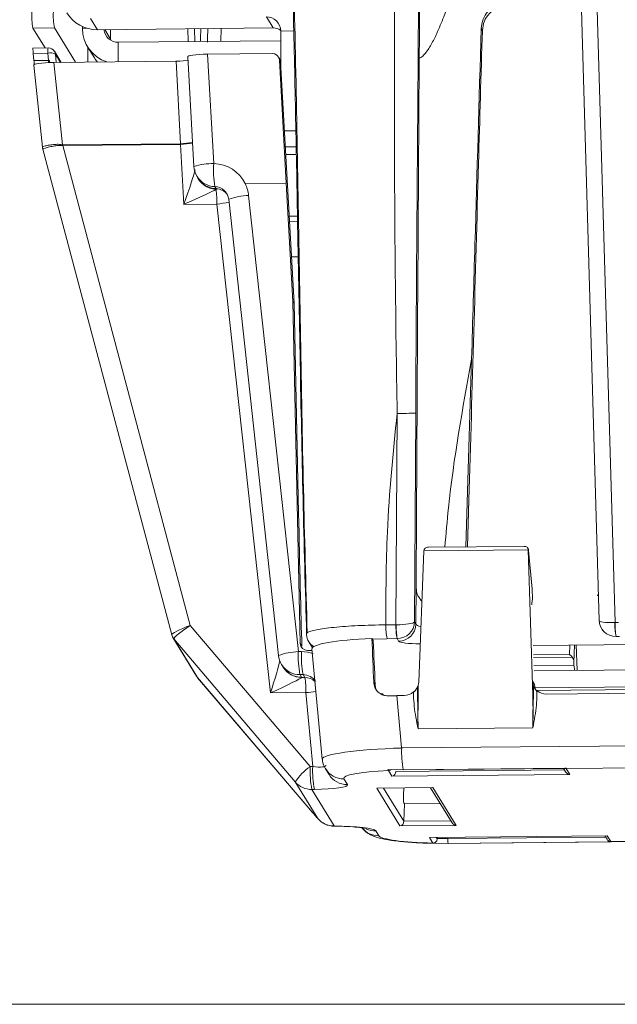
# Model space of a CAD drawing. Header units: millimetres. Extents: x 0 to 1118, y 0 to 864.
# Tile 87 of 256: x 485 to 495, y 274 to 291. Entities that reach past the tile are written whole.
import ezdxf

# ---------------------------------------------------------------- set-up
doc = ezdxf.new("R2010")
doc.units = ezdxf.units.MM
doc.styles.add('SLDTEXTSTYLE3', font='TXT', dxfattribs={"width": 0.605})
doc.dimstyles.new('SLDDIMSTYLE0', dxfattribs={"dimtxt": 3.175, "dimasz": 3.302, "dimexe": 0, "dimexo": 0.0625, "dimgap": 0.79375, "dimtad": 0, "dimtih": 1, "dimtoh": 1, "dimdec": 1, "dimlfac": 4, "dimrnd": 1e-09, "dimzin": 12, "dimdsep": 46, "dimtxsty": 'SLDTEXTSTYLE3', "dimsah": 1, "dimcen": 0.09, "dimadec": 0, "dimazin": 3, "dimtfac": 1, "dimtofl": 0, "dimtmove": 0, "dimatfit": 3, "dimfxl": 1, "dimfrac": 2, "dimtolj": 1, "dimtzin": 12, "dimarcsym": 0})

# ---------------------------------------------------------------- blocks, each defined once
blk = doc.blocks.new('_D_12')
at = {"color": 7, "linetype": 'Continuous', "lineweight": 0}
for p, q in [((520.817, 345.837), (559.739, 345.837)), ((558.139, 345.837), (558.139, 312.211)), ((558.139, 273.712), (558.139, 307.339)), ((443.176, 273.712), (559.739, 273.712))]:
    blk.add_line(p, q, dxfattribs=at)
for points in [[(558.139, 345.837), (557.631, 342.535), (558.647, 342.535)], [(558.139, 273.712), (558.647, 277.014), (557.631, 277.014)]]:
    blk.add_solid(points, dxfattribs=at)
at = {"color": 7, "linetype": 'Continuous', "lineweight": 0, "insert": (552.682, 311.431), "char_height": 3.175, "attachment_point": 1, "style": 'SLDTEXTSTYLE3'}
blk.add_mtext('288.5', dxfattribs=at)
blk = doc.blocks.new('_D_13')
at = {"color": 7, "linetype": 'Continuous', "lineweight": 0}
for p, q in [((441.576, 275.312), (441.576, 357.886)), ((519.351, 346.187), (519.351, 357.886)), ((441.576, 356.286), (475.007, 356.286)), ((519.351, 356.286), (485.921, 356.286))]:
    blk.add_line(p, q, dxfattribs=at)
for points in [[(441.576, 356.286), (444.878, 355.778), (444.878, 356.794)], [(519.351, 356.286), (516.049, 356.794), (516.049, 355.778)]]:
    blk.add_solid(points, dxfattribs=at)
at = {"color": 7, "linetype": 'Continuous', "lineweight": 0, "insert": (475.007, 357.942), "char_height": 3.175, "attachment_point": 1, "style": 'SLDTEXTSTYLE3'}
blk.add_mtext('311.1', dxfattribs=at)

msp = doc.modelspace()

# ---------------------------------------------------------------- linework, layer by layer
at = {"color": 7, "linetype": 'Continuous', "lineweight": 15}
for p, q in [((494.552, 292.489), (494.902, 280.388)), ((485.064, 290.685), (485.274, 290.341)), ((485.437, 290.688), (485.803, 290.092)), ((485.923, 290.681), (485.923, 290.713)), ((486.184, 290.658), (489.237, 290.688)), ((486.414, 290.492), (486.414, 290.66)), ((487.757, 290.673), (487.762, 290.451)), ((489.369, 290.04), (489.369, 290.634)), ((485.329, 290.341), (485.066, 290.339)), ((486.013, 290.36), (486.131, 290.168)), ((486.013, 290.36), (486.131, 290.168)), ((486.015, 290.094), (486.015, 290.356)), ((486.414, 290.492), (486.415, 290.475)), ((489.369, 290.466), (486.546, 290.439)), ((485.069, 290.246), (485.081, 290.121)), ((485.555, 290.089), (485.437, 290.282)), ((487.754, 290.186), (487.861, 288.281)), ((489.221, 290.245), (488.099, 290.234)), ((489.348, 290.154), (489.328, 290.186)), ((485.077, 290.04), (485.229, 288.617)), ((487.55, 290.109), (485.424, 290.088)), ((489.467, 287.988), (489.346, 290.128)), ((489.487, 287.949), (489.366, 290.095)), ((489.369, 290.094), (489.366, 290.094)), ((485.236, 288.58), (487.475, 280.139)), ((489.455, 288.509), (489.467, 288.49)), ((489.47, 288.488), (489.467, 288.49)), ((489.47, 288.488), (489.641, 288.489)), ((489.47, 288.488), (489.641, 288.489)), ((487.916, 288.106), (487.937, 288.072)), ((489.467, 287.988), (489.583, 285.934)), ((489.602, 285.902), (489.487, 287.949)), ((488.466, 287.709), (489.332, 279.775)), ((489.663, 287.32), (489.522, 287.319)), ((491.754, 286.452), (491.724, 281.082)), ((489.583, 285.934), (489.71, 279.986)), ((489.583, 285.934), (489.602, 285.902)), ((489.681, 282.248), (489.602, 285.902)), ((492.687, 284.929), (492.588, 281.665)), ((492.616, 281.665), (492.641, 282.476)), ((492.641, 282.476), (492.64, 282.483)), ((489.681, 282.248), (489.68, 282.249)), ((493.61, 281.675), (491.925, 281.659)), ((493.667, 281.637), (493.661, 281.647)), ((493.671, 281.613), (493.753, 279.088)), ((491.854, 281.595), (491.768, 279.312)), ((493.738, 280.935), (493.678, 281.605)), ((491.725, 280.978), (491.725, 280.977)), ((493.745, 280.756), (493.739, 280.931)), ((493.745, 280.754), (493.734, 280.69)), ((494.875, 280.817), (494.889, 280.842)), ((493.734, 280.69), (493.736, 280.657)), ((494.944, 280.246), (494.97, 280.204)), ((487.496, 280.088), (487.908, 279.416)), ((490.975, 280.038), (490.954, 280.072)), ((489.856, 280.015), (489.92, 279.911)), ((490.978, 280.031), (490.975, 280.038)), ((500.615, 280.019), (493.758, 279.952)), ((494.474, 279.959), (494.464, 279.661)), ((494.504, 279.96), (494.521, 279.52)), ((489.915, 279.866), (489.836, 279.865)), ((489.913, 279.891), (490.092, 277.977)), ((489.385, 279.62), (489.412, 279.576)), ((489.413, 279.574), (489.404, 279.588)), ((494.466, 279.611), (493.77, 279.605)), ((493.773, 279.512), (500.598, 279.579)), ((494.464, 279.661), (494.466, 279.611)), ((494.466, 279.611), (494.48, 279.519)), ((487.926, 279.391), (489.93, 277.04)), ((493.753, 279.088), (493.745, 279.33)), ((500.548, 279.281), (493.789, 279.215)), ((493.823, 279.168), (500.501, 279.233)), ((491.14, 279.11), (491.113, 279.109)), ((491.153, 279.088), (491.14, 279.11)), ((491.386, 279.079), (491.512, 279.08)), ((493.988, 279.104), (500.336, 279.166)), ((491.757, 278.502), (493.751, 278.521)), ((490.149, 277.807), (490.209, 277.709)), ((491.233, 277.794), (491.497, 277.79)), ((491.498, 277.788), (494.312, 277.815)), ((494.285, 277.815), (494.324, 277.751)), ((491.05, 277.47), (492.004, 277.48)), ((491.507, 277.475), (491.504, 277.352)), ((491.971, 277.479), (492.347, 276.866)), ((491.521, 277.197), (491.509, 277.216)), ((491.511, 276.895), (491.521, 277.197)), ((492.14, 277.203), (491.521, 277.197)), ((490.299, 276.813), (490.298, 276.81)), ((491.964, 276.614), (495.035, 276.644)), ((492.017, 276.514), (492.016, 276.514)), ((492.28, 276.511), (492.017, 276.514)), ((492.088, 276.593), (492.089, 276.615)), ((492.088, 276.589), (492.088, 276.593)), ((492.28, 276.511), (503.674, 276.622)), ((495.002, 276.643), (495.041, 276.581))]:
    msp.add_line(p, q, dxfattribs=at)
at = {"color": 9, "linetype": 'Continuous', "lineweight": 0}
for p, q in [((494.829, 292.49), (495.18, 280.349)), ((489.12, 290.88), (489.237, 290.688)), ((485.437, 290.688), (485.064, 290.685)), ((486.066, 290.85), (486.184, 290.658)), ((486.008, 290.682), (485.923, 290.681)), ((486.312, 290.659), (486.414, 290.492)), ((487.872, 290.675), (487.877, 290.452)), ((488.334, 290.679), (488.327, 290.456)), ((489.597, 290.636), (489.369, 290.634)), ((492.874, 290.646), (492.854, 290.678)), ((486.546, 290.099), (486.546, 290.439)), ((485.321, 290.248), (485.069, 290.246)), ((485.333, 290.124), (485.321, 290.248)), ((485.541, 290.089), (485.455, 290.231)), ((485.455, 290.231), (485.468, 290.088)), ((488.099, 290.234), (488.207, 288.33)), ((485.081, 290.121), (485.333, 290.124)), ((485.424, 290.088), (485.577, 288.657)), ((487.627, 288.673), (487.55, 290.109)), ((489.365, 290.096), (489.346, 290.128)), ((489.487, 287.95), (489.365, 290.096)), ((489.366, 290.095), (489.365, 290.096)), ((489.433, 288.899), (489.633, 288.901)), ((485.585, 288.653), (487.627, 288.673)), ((487.628, 288.662), (485.585, 288.642)), ((485.585, 288.642), (487.798, 280.3)), ((487.688, 287.621), (487.628, 288.662)), ((489.638, 288.621), (489.449, 288.619)), ((489.467, 288.49), (489.641, 288.491)), ((489.467, 287.988), (488.752, 287.981)), ((489.602, 285.902), (489.487, 287.95)), ((489.487, 287.949), (489.487, 287.95)), ((488.225, 287.93), (488.246, 287.896)), ((488.248, 287.891), (488.245, 287.881)), ((488.246, 287.896), (488.248, 287.891)), ((488.81, 287.777), (489.676, 279.844)), ((488.26, 287.627), (487.688, 287.621)), ((489.193, 279.126), (488.26, 287.627)), ((489.517, 287.413), (489.661, 287.415)), ((489.674, 286.71), (489.557, 286.709)), ((489.68, 282.249), (489.602, 285.902)), ((491.373, 280.312), (491.393, 283.987)), ((491.715, 283.993), (491.695, 280.36)), ((492.615, 281.665), (492.64, 282.483)), ((493.671, 281.613), (491.854, 281.595)), ((493.678, 281.601), (493.671, 281.613)), ((493.678, 281.601), (493.678, 281.605)), ((493.738, 280.932), (493.678, 281.601)), ((491.719, 280.322), (491.725, 280.979)), ((491.725, 280.979), (491.725, 280.978)), ((493.738, 280.932), (493.738, 280.935)), ((493.745, 280.754), (493.738, 280.932)), ((493.738, 280.932), (493.739, 280.931)), ((487.798, 280.3), (489.881, 277.845)), ((491.197, 280.31), (491.373, 280.312)), ((491.373, 280.312), (491.377, 280.312)), ((491.695, 280.36), (491.719, 280.322)), ((495.18, 280.349), (495.176, 280.349)), ((495.18, 280.349), (495.239, 280.35)), ((491.216, 280.069), (490.961, 280.061)), ((491.392, 280.071), (491.216, 280.069)), ((491.419, 280.026), (491.392, 280.071)), ((495.258, 280.108), (495.199, 280.108)), ((489.623, 277.578), (487.513, 280.066)), ((487.513, 280.065), (487.925, 279.393)), ((489.71, 279.986), (489.737, 279.942)), ((494.388, 279.794), (494.393, 279.958)), ((489.676, 279.844), (489.729, 279.844)), ((493.764, 279.788), (494.388, 279.794)), ((494.435, 279.75), (493.765, 279.744)), ((487.925, 279.392), (489.924, 277.048)), ((489.758, 279.444), (489.705, 279.444)), ((489.705, 279.444), (489.732, 279.4)), ((489.734, 279.395), (489.788, 279.396)), ((489.788, 279.396), (489.758, 279.444)), ((490.987, 279.31), (491.01, 279.271)), ((493.745, 279.33), (493.781, 279.272)), ((489.807, 279.132), (489.193, 279.126)), ((489.926, 277.845), (489.807, 279.132)), ((491.386, 279.079), (491.471, 278.169)), ((491.471, 278.169), (502.865, 278.28)), ((489.881, 277.845), (489.926, 277.845)), ((500.064, 277.866), (494.33, 277.81)), ((491.242, 277.776), (491.233, 277.794)), ((491.303, 277.677), (491.242, 277.776)), ((494.393, 277.707), (491.303, 277.677)), ((491.372, 277.759), (494.301, 277.788)), ((491.497, 277.79), (494.327, 277.818)), ((494.33, 277.81), (494.393, 277.707)), ((490.012, 276.943), (489.623, 277.578)), ((490.469, 277.63), (490.529, 277.533)), ((489.954, 277.449), (489.91, 277.448)), ((489.91, 277.448), (490.299, 276.813)), ((491.04, 277.471), (492.013, 277.48)), ((491.442, 276.813), (491.04, 277.471)), ((491.158, 277.471), (491.511, 276.895)), ((492.013, 277.48), (492.416, 276.823)), ((492.416, 276.823), (491.442, 276.813)), ((491.511, 276.895), (492.324, 276.903)), ((491.023, 276.726), (491.073, 276.644)), ((491.954, 276.614), (495.044, 276.644)), ((492.014, 276.515), (491.954, 276.614)), ((492.016, 276.514), (492.014, 276.515)), ((492.073, 276.615), (492.088, 276.589)), ((492.088, 276.593), (492.274, 276.593)), ((492.274, 276.593), (495.017, 276.62)), ((495.11, 276.539), (492.28, 276.511)), ((495.044, 276.644), (495.107, 276.542)), ((495.107, 276.542), (500.84, 276.598))]:
    msp.add_line(p, q, dxfattribs=at)
at = {"color": 9, "linetype": 'Continuous', "lineweight": 0, "flags": 128}
for points in [[(485.333, 290.124), (485.333, 290.103), (485.332, 290.085)], [(485.349, 290.122), (485.349, 290.101), (485.349, 290.086)]]:
    msp.add_lwpolyline(points, dxfattribs=at)
at = {"color": 7, "linetype": 'Continuous', "lineweight": 15, "flags": 128}
for points in [[(486.131, 290.168), (486.145, 290.145), (486.183, 290.095)], [(486.131, 290.168), (486.145, 290.145), (486.183, 290.095)], [(491.497, 277.79), (491.498, 277.788), (491.498, 277.788)]]:
    msp.add_lwpolyline(points, dxfattribs=at)
at = {"color": 7, "linetype": 'Continuous', "lineweight": 15}
for centre, radius, start, end in [((486.279, 290.909), 1.236, 177.439, 190.4485), ((486.653, 290.912), 1.236, 177.439, 190.4485), ((486.176, 291.275), 0.617, 211.5867, 270.7209), ((489.123, 290.634), 0.246, 0.051, 90.8027), ((489.24, 290.44), 0.248, 58.8517, 90.6092), ((486.536, 290.68), 0.613, 179.9819, 252.1715), ((486.543, 290.685), 0.246, 185.9167, 270.8008), ((485.331, 290.216), 0.125, 31.4866, 90.5589), ((489.241, 290.088), 0.125, 3.228, 31.4866), ((485.478, 288.644), 0.25, 186.4154, 195.0996), ((488.236, 288.302), 0.375, 183.228, 211.4866), ((488.257, 288.265), 0.374, 208.8112, 268.6714), ((493.603, 281.598), 0.075, 5.1806, 31.4866), ((493.664, 280.929), 0.075, 2.0838, 5.1806), ((487.655, 280.186), 0.186, 194.8457, 206.4619), ((490.065, 280.143), 0.245, 181.0792, 211.4714), ((489.705, 279.816), 0.375, 186.226, 211.4866), ((488.062, 279.509), 0.18, 213.3024, 220.4508), ((490.299, 277.185), 0.375, 220.3566, 269.7878)]:
    msp.add_arc(centre, radius, start, end, dxfattribs=at)
at = {"color": 9, "linetype": 'Continuous', "lineweight": 0}
for centre, radius, start, end in [((485.573, 290.273), 0.253, 164.2344, 185.5426), ((485.367, 290.082), 0.172, 59.4152, 105.4857), ((485.333, 290.218), 0.122, 6.0177, 31.4791), ((489.243, 290.09), 0.123, 2.9924, 31.4748), ((487.036, 287.388), 1.933, 138.9877, 139.5436), ((488.817, 288.658), 3.232, 180.0777, 180.2703), ((487.595, 289.709), 1.036, 271.7798, 283.5487), ((487.557, 290.324), 1.663, 272.4463, 279.7388), ((488.18, 287.274), 1.056, 88.5226, 107.5433), ((489.905, 288.205), 1.703, 175.8048, 189.2967), ((488.268, 288.272), 0.391, 201.6066, 266.6291), ((488.231, 288.3), 0.37, 211.5822, 269.0207), ((488.252, 288.265), 0.37, 211.5822, 269.0207), ((486.693, 287.658), 1.568, 358.8636, 8.1688), ((488.244, 287.644), 0.247, 36.6362, 89.1036), ((488.835, 286.755), 1.022, 91.3585, 111.1119), ((488.114, 289.186), 1.566, 275.3558, 283.1925), ((491.49, 287.602), 3.616, 268.4568, 273.5605), ((493.604, 281.599), 0.0735, 1.9845, 31.4731), ((492.249, 280.272), 1.052, 177.9046, 191.1166), ((492.424, 280.273), 1.052, 177.9046, 191.1166), ((492.675, 280.273), 1.298, 178.2953, 188.9834), ((491.417, 280.328), 0.302, 270.5146, 358.7649), ((496.062, 280.311), 0.887, 177.5283, 193.2338), ((496.232, 280.311), 1.052, 177.9046, 191.1166), ((487.655, 280.186), 0.186, 206.4629, 220.304), ((487.653, 280.184), 0.183, 210.3298, 220.3769), ((490.065, 280.144), 0.245, 211.5027, 240.1834), ((489.7, 278.822), 1.022, 91.3585, 111.1119), ((491.435, 279.77), 1.761, 177.5977, 190.6628), ((491.489, 279.77), 1.761, 177.5977, 190.6628), ((489.7, 279.814), 0.37, 211.5952, 270.7124), ((489.727, 279.77), 0.37, 211.5952, 270.7124), ((489.732, 279.77), 0.374, 211.509, 270.2759), ((488.065, 279.512), 0.183, 211.487, 220.3767), ((489.791, 279.149), 0.247, 44.8662, 90.6608), ((488.645, 279.18), 1.164, 357.6242, 10.6999), ((489.608, 281.345), 2.223, 275.1269, 279.6714), ((493.523, 278.117), 2.052, 178.5475, 189.167), ((490.461, 277.025), 1.004, 125.3224, 146.5871), ((491.625, 277.772), 1.745, 177.6242, 190.6999), ((491.669, 277.773), 1.745, 177.6242, 190.6999), ((490.464, 278), 0.37, 210.9659, 270.715), ((490.524, 277.903), 0.37, 211.5938, 270.7138), ((494.329, 277.885), 0.0747, 248.3806, 270.582), ((489.905, 277.819), 0.371, 220.4732, 270.6713), ((490.295, 277.184), 0.371, 220.4732, 270.6713), ((491.069, 277.015), 0.371, 219.0207, 270.6872), ((491.019, 277.099), 0.373, 244.0259, 270.5987), ((492.562, 276.575), 0.289, 176.3339, 192.6444), ((495.106, 276.616), 0.0746, 240.8958, 270.6003)]:
    msp.add_arc(centre, radius, start, end, dxfattribs=at)
for centre, major_axis, ratio, start_param, end_param in [((488.428, 294.478), (0.306, 10.374), 0.034822, 1.947145, 1.970632), ((488.438, 294.471), (0.315, 10.362), 0.022839, 1.946392, 1.970917), ((485.34, 290.124), (0.127, -0.011), 0.005277, 4.661947, 4.78531), ((484.858, 291.468), (-0.731, 2.824), 0.128397, 3.080832, 3.131892), ((484.839, 291.495), (-0.748, 2.841), 0.0425, 3.079793, 3.130853), ((487.646, 288.646), (-0.028, 0.25), 0.062546, 1.45483, 1.498463), ((488.191, 287.706), (0.377, 0.499), 0.994104, 5.812353, 6.907523), ((487.668, 287.638), (0.215, 0.606), 0.036618, 4.698554, 6.018746), ((488.191, 287.706), (0.377, 0.499), 0.994104, 5.471026, 5.812353), ((487.668, 287.638), (0.59, 0.255), 0.035064, 4.729823, 6.050015), ((487.826, 280.276), (0.352, 0.137), 0.08807, 1.618567, 3.150112), ((487.826, 280.276), (0.313, 0.21), 0.096289, 1.59826, 3.129805), ((491.396, 280.363), (0.3, 0.002), 0.169449, 4.649132, 6.202475), ((491.396, 280.363), (0.281, 0.106), 0.969119, 4.351018, 5.904361), ((491.843, 280.328), (0.125, 0.003), 0.381163, 3.206335, 4.386069), ((495.202, 280.4), (0.3, 0.012), 0.166872, 3.065446, 4.618789), ((491.395, 280.064), (0.05, 0), 0.127699, 1.631378, 1.646177), ((495.203, 280.101), (0.05, 0), 0.127593, 1.651539, 1.666339), ((487.795, 279.733), (-0.282, 0.333), 0.009709, 0.038887, 0.062745), ((491.843, 280.031), (0.425, 0), 0.126902, 3.21914, 4.593474), ((489.732, 279.22), (0.377, 0.499), 0.994104, 0.32114, 0.653918), ((489.173, 279.142), (0.186, 0.587), 0.037776, 4.696669, 5.896468), ((488.203, 279.066), (-0.279, 0.327), 0.010018, 0.063715, 0.087573), ((489.173, 279.142), (0.56, 0.255), 0.036984, 4.729909, 6.239618), ((489.105, 279.394), (0.629, 0), 0.125622, 0.02221, 0.076916), ((491.596, 278.012), (1.503, 0.034), 0.106346, 1.651187, 3.149113), ((489.903, 277.899), (0.254, -0.036), 0.198542, 4.830283, 6.395758), ((491.596, 277.64), (1.13, -0.001), 0.126048, 1.888906, 3.218807), ((494.32, 278.182), (-0.014, 0.375), 0.072867, 2.900347, 3.012659), ((489.903, 277.527), (0.628, 0), 0.125852, 4.794748, 6.360224), ((490.273, 276.718), (0.753, 0.001), 0.126058, 0.076932, 1.53578), ((492.198, 276.656), (1.129, 0.001), 0.126343, 3.218655, 4.548556), ((495.096, 276.914), (-0.014, 0.375), 0.072867, 3.012659, 3.124971)]:
    msp.add_ellipse(centre, major_axis=major_axis, ratio=ratio, start_param=start_param, end_param=end_param, dxfattribs=at)
at = {"color": 7, "linetype": 'Continuous', "lineweight": 15}
for centre, major_axis, ratio, start_param, end_param in [((485.08, 290.214), (-0.014, 0.125), 0.062506, 6.149752, 7.588951), ((488.129, 290.186), (0.376, 0), 0.126145, 1.650703, 3.218761), ((489.222, 290.12), (0.0754, 0.0998), 0.994104, 5.418667, 6.937103), ((485.454, 290.041), (0.377, 0), 0.125499, 1.649357, 3.218329), ((485.07, 290.153), (-0.014, 0.125), 0.062506, 3.748185, 4.447358), ((487.53, 290.14), (0.25, 0), 0.126029, 4.790356, 5.848655), ((485.689, 287.842), (-0.46, 0.775), 0.002842, 6.226083, 6.250126), ((488.22, 287.678), (-0.005, 0.252), 0.988627, 4.805854, 6.24235), ((489.401, 289.472), (-0.201, 3.57), 0.002445, 3.137043, 3.138869), ((489.699, 282.233), (-0.062, 2.863), 0.006498, 1.565127, 2.498199), ((491.935, 281.584), (0.0726, -0.0402), 0.871415, 2.020412, 3.556302), ((493.602, 281.6), (0.0376, 0.0679), 0.851705, 5.323821, 6.859711), ((491.764, 281.095), (0.004, 0.5), 0.078627, 1.597902, 1.807009), ((495.202, 280.4), (0.28, 0.109), 0.96898, 2.78615, 4.339493), ((487.938, 279.854), (0.464, -0.286), 0.032108, 3.19388, 3.217738), ((491.419, 279.891), (1.507, -0.001), 0.126048, 1.884754, 3.153534), ((490.788, 286.624), (-1.19, 28.719), 0.003761, 1.800787, 1.828129), ((489.835, 279.99), (0.0754, 0.0998), 0.994104, 2.242167, 3.79551), ((490.689, 289.014), (-0.992, 23.933), 0.003761, 1.955404, 1.989893), ((494.392, 279.739), (-0.0676, 0.0693), 0.405823, 4.486137, 5.166815), ((494.39, 279.658), (-0.003, 0.118), 0.634199, 4.724391, 5.592075), ((489.761, 279.192), (-0.005, 0.252), 0.988627, 5.245789, 6.271931), ((491.518, 279.318), (0.224, 0.112), 0.984419, 5.582831, 5.789037), ((494.03, 279.283), (0.224, 0.112), 0.984419, 2.717258, 3.227006), ((491.513, 278.889), (1.507, -0.001), 0.126048, 1.655607, 1.757343), ((491.511, 279.331), (0.056, 0.244), 0.993334, 3.376844, 4.105261), ((493.986, 279.355), (0.056, 0.244), 0.993334, 2.648428, 3.376844), ((491.303, 277.752), (0.0376, 0.0679), 0.851705, 3.718118, 5.254008), ((494.393, 277.782), (0.0726, -0.0402), 0.871415, 4.135863, 5.162005), ((491.513, 277.341), (0.003, 0.125), 0.080758, 1.481601, 3.01749), ((489.977, 276.958), (-0.835, 0.982), 0.013343, 4.685535, 4.792163), ((491.442, 276.888), (0.0376, 0.0679), 0.851705, 3.718118, 5.254008), ((492.416, 276.897), (0.0726, -0.0402), 0.871415, 4.135863, 5.162005)]:
    msp.add_ellipse(centre, major_axis=major_axis, ratio=ratio, start_param=start_param, end_param=end_param, dxfattribs=at)
for points, knots in [([(489.557, 292.98), (489.579, 292.173), (489.624, 290.487), (489.669, 287.93), (489.713, 285.308), (489.76, 282.722), (489.807, 281.007), (489.83, 280.171)], [0, 0, 0, 0, 0.18843, 0.393772, 0.59961, 0.804891, 1, 1, 1, 1]), ([(489.82, 280.139), (489.798, 280.929), (489.754, 282.514), (489.707, 284.882), (489.667, 287.079), (489.63, 289.11), (489.591, 290.972), (489.558, 292.217), (489.541, 292.837)], [0, 0, 0, 0, 0.18549, 0.372332, 0.560111, 0.707508, 0.854181, 1, 1, 1, 1]), ([(491.792, 292.412), (491.783, 291.118), (491.77, 289.131), (491.758, 287.145), (491.754, 286.452)], [0, 0, 0, 0, 0.651491, 1, 1, 1, 1]), ([(492.381, 291.392), (492.323, 291.22), (492.232, 290.947), (492.096, 290.618), (491.988, 290.396), (491.894, 290.256), (491.82, 290.178), (491.786, 290.165), (491.777, 290.161)], [0, 0, 0, 0, 0.376997, 0.5981889, 0.7530577, 0.9072979, 0.9761493, 1, 1, 1, 1]), ([(492.854, 290.678), (492.861, 290.733), (492.876, 290.843), (492.969, 290.986), (493.103, 291.093), (493.244, 291.145), (493.333, 291.151), (493.363, 291.152)], [0, 0, 0, 0, 0.218954, 0.43764, 0.662353, 0.88461, 1, 1, 1, 1]), ([(492.874, 290.646), (492.882, 290.7), (492.898, 290.809), (492.986, 290.939), (493.071, 291), (493.112, 291.028)], [0, 0, 0, 0, 0.340044, 0.68683, 1, 1, 1, 1]), ([(492.64, 282.483), (492.668, 283.454), (492.726, 285.398), (492.8, 288.132), (492.851, 289.875), (492.874, 290.646)], [0, 0, 0, 0, 0.357969, 0.716026, 1, 1, 1, 1]), ([(492.854, 290.678), (492.818, 289.429), (492.762, 287.512), (492.706, 285.597), (492.687, 284.929)], [0, 0, 0, 0, 0.651491, 1, 1, 1, 1]), ([(491.777, 280.787), (491.769, 280.796), (491.751, 280.817), (491.728, 280.879), (491.726, 280.936), (491.725, 280.977)], [0, 0, 0, 0, 0.186778, 0.427912, 1, 1, 1, 1]), ([(491.821, 280.724), (491.82, 280.724), (491.801, 280.742), (491.789, 280.765), (491.777, 280.787)], [0, 0, 0, 0, 0.049607, 1, 1, 1, 1]), ([(487.908, 279.416), (487.909, 279.415), (487.91, 279.413), (487.912, 279.41), (487.913, 279.409)], [0, 0, 0, 0, 0.2940677, 1, 1, 1, 1]), ([(491.234, 279.076), (491.206, 279.078), (491.15, 279.082), (491.076, 279.124), (491.02, 279.186), (490.992, 279.252), (490.988, 279.295), (490.987, 279.31)], [0, 0, 0, 0, 0.221381, 0.442755, 0.663778, 0.880426, 1, 1, 1, 1]), ([(491.049, 279.154), (491.04, 279.167), (491.018, 279.202), (491.013, 279.245), (491.01, 279.271)], [0, 0, 0, 0, 0.390463, 1, 1, 1, 1]), ([(491.746, 279.225), (491.732, 279.201), (491.715, 279.172), (491.689, 279.15), (491.682, 279.145), (491.679, 279.143), (491.677, 279.143), (491.677, 279.144), (491.678, 279.145), (491.678, 279.145)], [0, 0, 0, 0, 0.634571, 0.784222, 0.843413, 0.903067, 0.935144, 0.967529, 1, 1, 1, 1]), ([(491.76, 279.261), (491.759, 279.257), (491.756, 279.248), (491.752, 279.237), (491.748, 279.229), (491.747, 279.226), (491.746, 279.225)], [0, 0, 0, 0, 0.3540763, 0.666769, 0.8610251, 1, 1, 1, 1]), ([(491.757, 278.502), (491.756, 278.551), (491.755, 278.651), (491.752, 278.849), (491.749, 279.012), (491.747, 279.148), (491.747, 279.191), (491.746, 279.22), (491.746, 279.225)], [0, 0, 0, 0, 0.205856, 0.411711, 0.823422, 0.879533, 0.975907, 1, 1, 1, 1]), ([(491.76, 279.261), (491.76, 279.239), (491.759, 279.176), (491.758, 279.021), (491.755, 278.839), (491.755, 278.648), (491.756, 278.55), (491.757, 278.502)], [0, 0, 0, 0, 0.088577, 0.247451, 0.614098, 0.807044, 1, 1, 1, 1]), ([(493.763, 279.245), (493.762, 279.247), (493.761, 279.25), (493.758, 279.258), (493.751, 279.279), (493.747, 279.303), (493.746, 279.324), (493.745, 279.33)], [0, 0, 0, 0, 0.0736114, 0.1886936, 0.3154482, 0.8265838, 1, 1, 1, 1]), ([(493.751, 278.521), (493.751, 278.542), (493.753, 278.645), (493.757, 278.886), (493.761, 279.107), (493.763, 279.245)], [0, 0, 0, 0, 0.0854807, 0.4274037, 1, 1, 1, 1]), ([(493.821, 279.166), (493.822, 279.165), (493.823, 279.164), (493.823, 279.164), (493.821, 279.165), (493.813, 279.172), (493.789, 279.195), (493.774, 279.225), (493.763, 279.245)], [0, 0, 0, 0, 0.051234, 0.082483, 0.123409, 0.201798, 0.456862, 1, 1, 1, 1]), ([(491.757, 278.502), (491.757, 278.502), (491.743, 278.569), (491.705, 278.76), (491.678, 278.976), (491.678, 279.124), (491.678, 279.145)], [0, 0, 0, 0, 0.0000391, 0.3172254, 0.9020159, 1, 1, 1, 1]), ([(493.821, 279.166), (493.822, 279.145), (493.824, 278.997), (493.8, 278.781), (493.764, 278.589), (493.751, 278.521), (493.751, 278.521)], [0, 0, 0, 0, 0.097984, 0.682775, 0.999961, 1, 1, 1, 1]), ([(493.753, 279.088), (493.753, 279.086), (493.753, 279.076), (493.753, 279.034), (493.754, 278.929), (493.754, 278.75), (493.752, 278.603), (493.751, 278.521)], [0, 0, 0, 0, 0.010661, 0.053305, 0.223883, 0.565049, 1, 1, 1, 1]), ([(490.097, 277.976), (490.097, 277.966), (490.093, 277.905), (490.124, 277.851), (490.149, 277.807)], [0, 0, 0, 0, 0.164846, 1, 1, 1, 1]), ([(494.327, 277.818), (494.327, 277.818), (494.323, 277.816), (494.318, 277.815), (494.313, 277.816), (494.312, 277.816)], [0, 0, 0, 0, 0.040671, 0.793899, 1, 1, 1, 1]), ([(490.298, 276.81), (490.337, 276.81), (490.451, 276.808), (490.622, 276.8), (490.769, 276.785), (490.839, 276.774), (490.863, 276.767), (490.858, 276.768), (490.858, 276.768)], [0, 0, 0, 0, 0.1497094, 0.435541, 0.6856986, 0.8739715, 0.9920035, 1, 1, 1, 1]), ([(490.785, 276.785), (490.807, 276.758), (490.852, 276.701), (490.942, 276.652), (491.047, 276.61), (491.191, 276.577), (491.405, 276.546), (491.682, 276.524), (491.897, 276.513), (492.009, 276.513), (492.016, 276.513)], [0, 0, 0, 0, 0.069832, 0.147909, 0.253185, 0.411776, 0.600386, 0.798581, 0.987143, 1, 1, 1, 1]), ([(492.016, 276.514), (492.022, 276.513), (492.029, 276.512), (492.035, 276.515), (492.036, 276.515)], [0, 0, 0, 0, 0.788189, 1, 1, 1, 1]), ([(492.017, 276.514), (492.017, 276.514), (492.02, 276.513), (492.024, 276.512), (492.028, 276.514), (492.028, 276.514)], [0, 0, 0, 0, 0.052785, 0.802049, 1, 1, 1, 1]), ([(492.036, 276.516), (492.04, 276.517), (492.051, 276.519), (492.067, 276.532), (492.076, 276.549), (492.081, 276.556)], [0, 0, 0, 0, 0.237217, 0.65743, 1, 1, 1, 1]), ([(492.081, 276.556), (492.082, 276.56), (492.086, 276.571), (492.088, 276.582), (492.088, 276.589)], [0, 0, 0, 0, 0.41623, 1, 1, 1, 1]), ([(495.07, 276.551), (495.066, 276.554), (495.056, 276.561), (495.045, 276.572), (495.041, 276.58), (495.041, 276.581)], [0, 0, 0, 0, 0.363229, 0.983805, 1, 1, 1, 1]), ([(495.11, 276.539), (495.11, 276.539), (495.105, 276.539), (495.091, 276.54), (495.078, 276.547), (495.07, 276.551)], [0, 0, 0, 0, 0.017031, 0.332437, 1, 1, 1, 1])]:
    msp.add_open_spline(points, degree=3, knots=knots, dxfattribs=at)
at = {"color": 9, "linetype": 'Continuous', "lineweight": 0}
for points, knots in [([(491.393, 283.987), (491.393, 283.987), (491.38, 284.789), (491.346, 287.19), (491.342, 290.009), (491.353, 292.024), (491.355, 292.44)], [0, 0, 0, 0, 0.000002, 0.284661, 0.852351, 1, 1, 1, 1]), ([(491.772, 292.444), (491.77, 292.027), (491.758, 290.01), (491.734, 287.192), (491.719, 284.793), (491.715, 283.993)], [0, 0, 0, 0, 0.148136, 0.716038, 1, 1, 1, 1]), ([(485.229, 288.616), (485.23, 288.618), (485.231, 288.624), (485.269, 288.636), (485.345, 288.652), (485.434, 288.662), (485.515, 288.667), (485.559, 288.66), (485.577, 288.657)], [0, 0, 0, 0, 0.139328, 0.357239, 0.564405, 0.766941, 0.905839, 1, 1, 1, 1]), ([(485.565, 288.643), (485.549, 288.644), (485.507, 288.648), (485.432, 288.637), (485.346, 288.619), (485.274, 288.598), (485.237, 288.584), (485.237, 288.581), (485.236, 288.579)], [0, 0, 0, 0, 0.086699, 0.221698, 0.424446, 0.63458, 0.857093, 1, 1, 1, 1]), ([(492.222, 281.662), (492.242, 281.889), (492.334, 282.984), (492.531, 284.069), (492.687, 284.929)], [0, 0, 0, 0, 0.207292, 1, 1, 1, 1]), ([(491.393, 283.987), (491.323, 283.301), (491.199, 282.078), (491.198, 280.849), (491.197, 280.31)], [0, 0, 0, 0, 0.561315, 1, 1, 1, 1]), ([(491.725, 280.977), (491.725, 280.977), (491.725, 280.977), (491.725, 280.978), (491.725, 280.979)], [0, 0, 0, 0, 0.096424, 1, 1, 1, 1]), ([(489.82, 280.139), (489.82, 280.139), (489.811, 280.151), (489.822, 280.18), (489.966, 280.225), (490.277, 280.268), (490.701, 280.299), (491.031, 280.308), (491.197, 280.31), (491.197, 280.31)], [0, 0, 0, 0, 0.000006, 0.14844, 0.362903, 0.575626, 0.787745, 0.999994, 1, 1, 1, 1]), ([(491.288, 277.793), (491.282, 277.789), (491.269, 277.779), (491.252, 277.777), (491.242, 277.776)], [0, 0, 0, 0, 0.423543, 1, 1, 1, 1]), ([(492.081, 276.556), (492.076, 276.549), (492.067, 276.535), (492.043, 276.519), (492.024, 276.517), (492.014, 276.515)], [0, 0, 0, 0, 0.295287, 0.647643, 1, 1, 1, 1])]:
    msp.add_open_spline(points, degree=3, knots=knots, dxfattribs=at)

# ---------------------------------------------------------------- dimensions: what is measured, and where the dimension line sits
at = {"color": 7, "linetype": 'Continuous', "lineweight": 0}
dim = msp.add_linear_dim(base=(519.351, 356.286), p1=(441.576, 273.712), p2=(519.351, 344.587), dimstyle='SLDDIMSTYLE0', dxfattribs=at)
dim.commit()
dim.dimension.update_dxf_attribs({"geometry": '_D_13', "text_midpoint": (480.464, 356.286), "dimtype": 160})
dim = msp.add_linear_dim(base=(558.139, 345.837), p1=(441.576, 273.712), p2=(519.217, 345.837), angle=90, dimstyle='SLDDIMSTYLE0', dxfattribs=at)
dim.commit()
dim.dimension.update_dxf_attribs({"geometry": '_D_12', "text_midpoint": (558.139, 309.775), "dimtype": 160})

doc.saveas('drawing.dxf')
